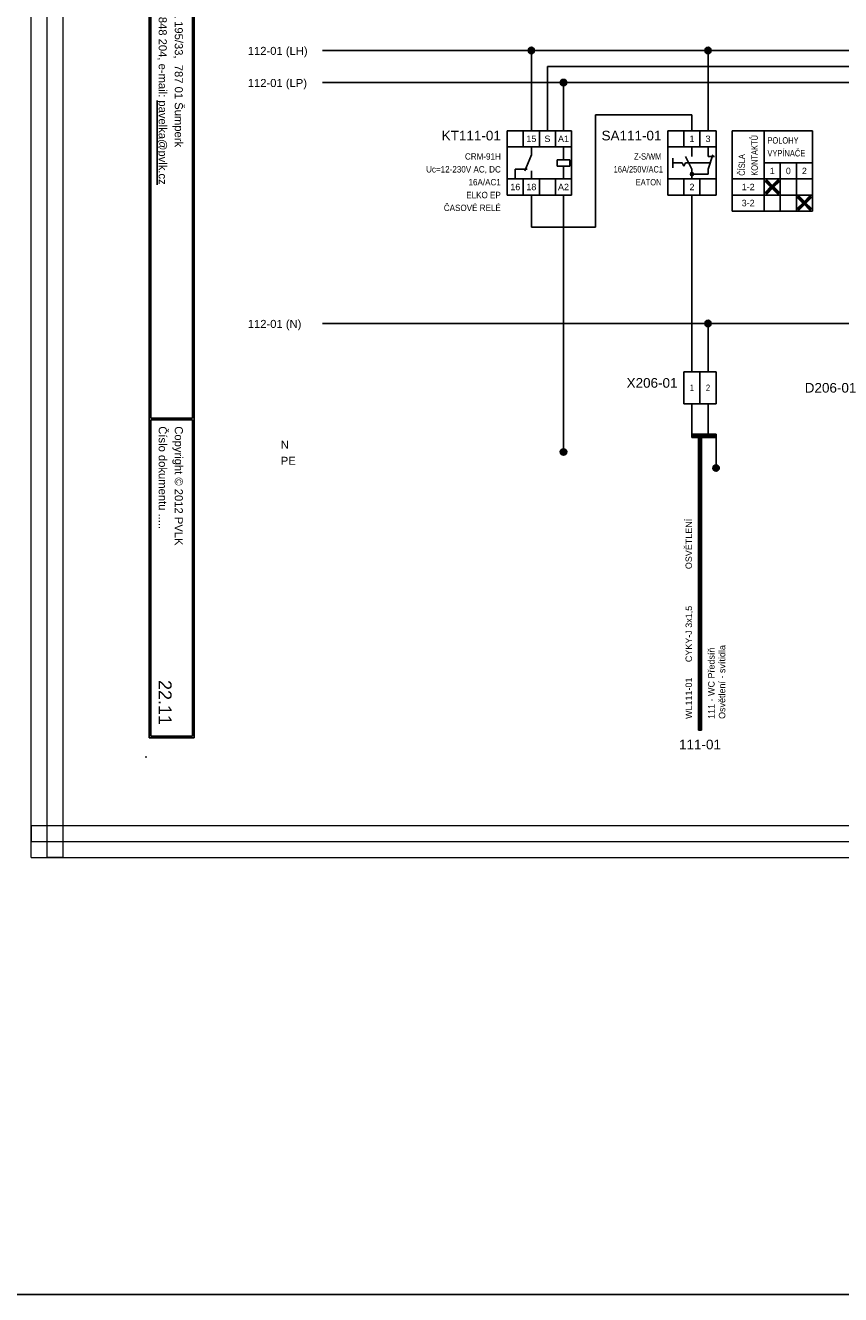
# Model space of a CAD drawing. Extents: x -9683 to -1855, y 4058 to 4698.
# Tile 35 of 50: x -4538 to -4284, y 4058 to 4453. Entities that reach past the tile are written whole.
import ezdxf
from ezdxf.enums import TextEntityAlignment as Align

# ---------------------------------------------------------------- set-up
doc = ezdxf.new("R2010")
doc.units = 0
doc.header["$MEASUREMENT"] = 0
for name, color, linetype in [('1-KRESBA', 7, 'Continuous'), ('__Bílá', 7, 'Continuous'), ('__Rudá 010', 10, 'Continuous'), ('__Svmodrá', 4, 'Continuous'), ('__Vínová 220', 220, 'Continuous'), ('__Zelená', 3, 'Continuous'), ('__Černá 250', 7, 'Continuous')]:
    doc.layers.add(name, color=color, linetype=linetype)
doc.styles.add('Arial', font='arial.ttf')
doc.styles.add('GENERATED_STYLE_1', font='arial.ttf')

# ---------------------------------------------------------------- blocks, each defined once
blk = doc.blocks.new('BLK_Razítko_malé_pro_rozváděče')
at = {"layer": '__Bílá'}
for p, q in [((15, -1), (15, -20)), ((15, -1), (294, -1)), ((15.5, -1.5), (15.5, -19.5)), ((15.5, -1.5), (184.5, -1.5)), ((184.5, -1.5), (184.5, -19.5)), ((185, -1.5), (185, -19.5)), ((185, -1.5), (293.5, -1.5)), ((293.5, -19.5), (293.5, -1.5)), ((294, -20), (294, -1)), ((15.5, -19.5), (184.5, -19.5)), ((185, -19.5), (293.5, -19.5)), ((15, -20), (294, -20)), ((15, -405), (15, -419)), ((15, -405), (294, -405)), ((15.5, -405.5), (15.5, -418.5)), ((15.5, -405.5), (194.5, -405.5)), ((194.5, -405.5), (194.5, -418.5)), ((195, -405.5), (195, -418.5)), ((195, -405.5), (293.5, -405.5)), ((293.5, -405.5), (293.5, -418.5)), ((294, -405), (294, -419)), ((15.5, -418.5), (194.5, -418.5)), ((195, -418.5), (293.5, -418.5)), ((15, -419), (294, -419))]:
    blk.add_line(p, q, dxfattribs=at)
for p in [(0, 0), (300, 0), (0, -420), (300, -420)]:
    blk.add_point(p, dxfattribs=at)
at = {"layer": '__Bílá', "style": 'Arial'}
for s, height, p in [('-', 3, (38, -7)), ('Dokument', 2.5, (187, -7)), ('-', 3, (210.5, -7)), ('SO/PS', 2.5, (17.5, -12)), ('-', 3, (38, -12)), ('Vypracoval', 2.5, (187, -12)), ('-', 3, (210.5, -12)), ('Investor', 2.5, (17.5, -17)), ('-', 3, (38, -17)), ('Datum', 2.5, (187, -17)), ('-', 3, (210.5, -17)), ('PVLK PROJECT s.r.o. , Langrova 195/33,  787 01 Šumperk', 2.5, (17.5, -411)), ('Copyright © 2012 PVLK', 2.5, (197, -411)), ('Telefon: 773 836 685, mobil: 777 848 204, e-mail: %%Upavelka@pvlk.cz', 2.5, (17.5, -416)), ('Číslo dokumentu .....', 2.5, (197, -416))]:
    blk.add_text(s, height=height, dxfattribs=at).set_placement(p)
at = {"layer": '__Vínová 220', "char_height": 2.5, "attachment_point": 7, "style": 'Arial'}
for s, insert in [('715 0908', (17.5, -7)), ('Rozšíření výrobního areálu firmy PLASTKON PRODUCT, S.R.O.', (42.5, -7.75)), ('R1 – Rozváděč administrativní části 1NP', (215, -7.75)), ('SO 02 - Novostavba skladovací haly s administrativní budovou', (42.5, -12.75)), ('Miroslav Pavelka', (215, -12.75)), ('Plastkon product, s.r.o., Hlavní 147, Mikulovice 790 84', (42.5, -17.75)), ('06/2016', (215, -17.75))]:
    blk.add_mtext(s, dxfattribs=dict(at, insert=insert))
at = {"layer": '__Vínová 220', "style": 'Arial'}
blk.add_attdef('ČÍSLO', text='', height=4, dxfattribs=at).set_placement((290, -416), align=Align.RIGHT)
blk = doc.blocks.new('CRM-91H')
for p, q in [((-4.26, 10.79), (-4.26, -9.21)), ((-4.26, 10.79), (15.74, 10.79)), ((0.74, 5.79), (0.74, 10.79)), ((5.74, 10.79), (5.74, 5.79)), ((10.74, 5.79), (10.74, 10.79)), ((15.74, 10.79), (15.74, -9.21)), ((15.74, 5.79), (-4.26, 5.79)), ((3.24, 3.29), (3.24, 5.79)), ((13.24, 1.79), (13.24, 5.79)), ((1.24, -1.71), (3.24, 3.29)), ((11.24, -0.21), (11.24, 1.79)), ((11.24, 1.79), (15.24, 1.79)), ((15.24, 1.79), (15.24, -0.21)), ((-1.76, -1.21), (-1.76, -4.21)), ((-1.76, -1.21), (1.92, -1.21)), ((3.24, -1.71), (3.24, -4.21)), ((15.24, -0.21), (11.24, -0.21)), ((13.24, -4.21), (13.24, -0.21)), ((15.74, -4.21), (-4.26, -4.21)), ((0.74, -4.21), (0.74, -9.21)), ((5.74, -4.21), (5.74, -9.21)), ((10.74, -4.21), (10.74, -9.21)), ((15.74, -9.21), (-4.26, -9.21))]:
    blk.add_line(p, q)
at = {"style": 'Arial'}
for s, p in [('15', (3.24, 7.29)), ('S', (8.24, 7.29)), ('A1', (13.24, 7.29)), ('16', (-1.76, -7.71)), ('18', (3.24, -7.71)), ('A2', (13.24, -7.71))]:
    blk.add_text(s, height=2, dxfattribs=at).set_placement(p, align=Align.CENTER)
blk.add_attdef('POPIS', text='', height=3, dxfattribs=at).set_placement((-6.26, 7.79), align=Align.RIGHT)
at = {"style": 'Arial', "width": 0.9}
for tag, p in [('CÍVKA', (-6.26, -2.21)), ('TYP', (-6.26, 1.79)), ('DOPLŇ1', (-6.26, -10.21)), ('PROUD', (-6.26, -6.21)), ('DOPLŇ2', (-6.26, -14.21))]:
    blk.add_attdef(tag, text='', height=2, dxfattribs=at).set_placement(p, align=Align.RIGHT)
blk = doc.blocks.new('V0085A01')
h = blk.add_hatch(color=256)
edge = h.paths.add_edge_path()
edge.add_arc((0, 0), 1, 0, 360)
blk.add_circle((0, 0), 1)
blk = doc.blocks.new('V0109A02')
for p, q in [((0, 0), (0, 10)), ((5, 10), (0, 10)), ((5, 0), (5, 10)), ((10, 10), (5, 10)), ((10, 0), (10, 10)), ((5, 0), (0, 0)), ((10, 0), (5, 0))]:
    blk.add_line(p, q)
at = {"style": 'Arial'}
blk.add_attdef('POPIS', text='', height=3, dxfattribs=at).set_placement((-2, 5), align=Align.RIGHT)
at = {"style": 'Arial', "width": 0.8}
for tag, p in [('S1', (2.5, 5)), ('S2', (7.5, 5))]:
    blk.add_attdef(tag, text='', height=2, dxfattribs=at).set_placement(p, align=Align.MIDDLE)
blk = doc.blocks.new('L0001A01')
h = blk.add_hatch(color=256)
edge = h.paths.add_edge_path()
edge.add_arc((0, 0), 1, 0, 360)
blk.add_circle((0, 0), 1)
blk = doc.blocks.new('V0109A03')
for p, q in [((5, 10), (0, 10)), ((0, 0), (0, 10)), ((10, 10), (5, 10)), ((5, 0), (5, 10)), ((15, 10), (10, 10)), ((10, 0), (10, 10)), ((15, 0), (15, 10)), ((5, 0), (0, 0)), ((10, 0), (5, 0)), ((15, 0), (10, 0))]:
    blk.add_line(p, q)
at = {"style": 'Arial'}
blk.add_attdef('POPIS', text='', height=3, dxfattribs=at).set_placement((-2, 5), align=Align.RIGHT)
at = {"style": 'Arial', "width": 0.8}
for tag, p in [('S1', (2.5, 5)), ('S2', (7.5, 5)), ('S3', (12.5, 5))]:
    blk.add_attdef(tag, text='', height=2, dxfattribs=at).set_placement(p, align=Align.MIDDLE)
blk = doc.blocks.new('feva2774')
h = blk.add_hatch(color=256)
h.paths.add_polyline_path([(5, -3), (5, -3.5), (5.5, -3.5, 0.414214)])
h.paths.add_polyline_path([(5, -3.5), (5, -4, 0.414214), (5.5, -3.5)])
h.paths.add_polyline_path([(5, -4), (5, -3, 0.414214), (4.5, -3.5, 0.414214)])
for points in [[(30, -7), (28.5, -5.5), (28, -5.5), (28, -6), (29.5, -7.5), (28, -9), (28, -9.5), (28.5, -9.5), (30, -8), (31.5, -9.5), (32, -9.5), (32, -9), (30.5, -7.5), (32, -6), (32, -5.5), (31.5, -5.5)], [(40, -12), (38.5, -10.5), (38, -10.5), (38, -11), (39.5, -12.5), (38, -14), (38, -14.5), (38.5, -14.5), (40, -13), (41.5, -14.5), (42, -14.5), (42, -14), (40.5, -12.5), (42, -11), (42, -10.5), (41.5, -10.5)]]:
    blk.add_hatch(color=256).paths.add_polyline_path(points)
for p, q in [((-2.5, 10), (-2.5, -10)), ((-2.5, 10), (12.5, 10)), ((2.5, 10), (2.5, 5)), ((7.5, 10), (7.5, 5)), ((12.5, 10), (12.5, -10)), ((17.5, 10), (17.5, -15)), ((17.5, 10), (42.5, 10)), ((27.5, 10), (27.5, -15)), ((42.5, 10), (42.5, -15)), ((12.5, 5), (-2.5, 5)), ((5, 2), (5, 5)), ((10, 2), (10, 5)), ((-1, 1.5), (-1, -1.5)), ((2, 0), (-1, 0)), ((2, 0), (2.5, -1)), ((2.5, -1), (3, 0)), ((5, -2), (3, 2)), ((10.67, 0), (3, 0)), ((10, -2), (11.5, 2.5)), ((12, 2), (10, 2)), ((42.5, 0), (27.5, 0)), ((32.5, 0), (32.5, -15)), ((37.5, 0), (37.5, -15)), ((5, -2), (5, -5)), ((5, -3.5), (10, -3.5)), ((10, -2), (10, -3.5)), ((12.5, -5), (-2.5, -5)), ((2.5, -5), (2.5, -10)), ((7.5, -5), (7.5, -10)), ((42.5, -5), (17.5, -5)), ((28, -6), (28, -5.5)), ((28, -5.5), (28.5, -5.5)), ((29.5, -7.5), (28, -6)), ((29.5, -7.5), (28, -9)), ((28.5, -5.5), (30, -7)), ((31.5, -5.5), (30, -7)), ((30.5, -7.5), (32, -6)), ((30.5, -7.5), (32, -9)), ((32, -5.5), (31.5, -5.5)), ((32, -6), (32, -5.5)), ((12.5, -10), (-2.5, -10)), ((42.5, -10), (17.5, -10)), ((28, -9), (28, -9.5)), ((28, -9.5), (28.5, -9.5)), ((28.5, -9.5), (30, -8)), ((31.5, -9.5), (30, -8)), ((32, -9.5), (31.5, -9.5)), ((32, -9), (32, -9.5)), ((38, -11), (38, -10.5)), ((38, -10.5), (38.5, -10.5)), ((39.5, -12.5), (38, -11)), ((38.5, -10.5), (40, -12)), ((41.5, -10.5), (40, -12)), ((40.5, -12.5), (42, -11)), ((42, -10.5), (41.5, -10.5)), ((42, -11), (42, -10.5)), ((42.5, -15), (17.5, -15)), ((39.5, -12.5), (38, -14)), ((38, -14), (38, -14.5)), ((38, -14.5), (38.5, -14.5)), ((38.5, -14.5), (40, -13)), ((41.5, -14.5), (40, -13)), ((40.5, -12.5), (42, -14)), ((42, -14.5), (41.5, -14.5)), ((42, -14), (42, -14.5))]:
    blk.add_line(p, q)
blk.add_circle((5, -3.5), 0.5)
at = {"style": 'Arial'}
for s, p in [('1', (5, 6.5)), ('3', (10, 6.5)), ('1', (30, -3.5)), ('0', (35, -3.5)), ('2', (40, -3.5)), ('2', (5, -8.5)), ('1-2', (22.5, -8.5)), ('3-2', (22.5, -13.5))]:
    blk.add_text(s, height=2, dxfattribs=at).set_placement(p, align=Align.CENTER)
at = {"style": 'Arial', "width": 0.8}
for s, p in [('KONTAKTŮ', (25.5, -4)), ('ČÍSLA', (21.5, -4))]:
    blk.add_text(s, height=2, rotation=90, dxfattribs=at).set_placement(p)
for s, p in [('POLOHY', (28.5, 6)), ('VYPÍNAČE', (28.5, 2))]:
    blk.add_text(s, height=2, dxfattribs=at).set_placement(p)
at = {"style": 'Arial'}
blk.add_attdef('POPIS', text='', height=3, dxfattribs=at).set_placement((-4.5, 7), align=Align.RIGHT)
at = {"style": 'Arial', "width": 0.8}
for tag, p in [('TYP', (-4.5, 1)), ('AC1(PROUD)', (-4, -3)), ('DOPLŇ1', (-4.5, -7))]:
    blk.add_attdef(tag, text='', height=2, dxfattribs=at).set_placement(p, align=Align.RIGHT)

msp = doc.modelspace()

# ---------------------------------------------------------------- linework, layer by layer
at = {"layer": '1-KRESBA'}
for p, q in [((-4170, 4445), (-4445, 4445)), ((-4380, 4420), (-4380, 4445)), ((-4325, 4420), (-4325, 4445)), ((-4265, 4440), (-4375, 4440)), ((-4375, 4440), (-4375, 4420)), ((-4445, 4435), (-4170, 4435)), ((-4370, 4420), (-4370, 4435)), ((-4330, 4425), (-4360, 4425)), ((-4360, 4425), (-4360, 4390)), ((-4330, 4420), (-4330, 4425)), ((-4380, 4400), (-4380, 4390)), ((-4370, 4400), (-4370, 4320)), ((-4330, 4400), (-4330, 4345)), ((-4360, 4390), (-4380, 4390)), ((-4170, 4360), (-4445, 4360)), ((-4325, 4345), (-4325, 4360)), ((-4330, 4335), (-4330, 4325)), ((-4325, 4335), (-4325, 4325)), ((-4330, 4325.5), (-4330, 4325)), ((-4330, 4325.5), (-4322.5, 4325.5)), ((-4330, 4324.5), (-4330, 4325)), ((-4330, 4325), (-4322.5, 4325)), ((-4330, 4324.5), (-4322.5, 4324.5)), ((-4328, 4233.43), (-4328, 4325.39)), ((-4328, 4325.39), (-4327.5, 4325.39)), ((-4327.5, 4233.43), (-4327.5, 4325.39)), ((-4327, 4325.39), (-4327.5, 4325.39)), ((-4327, 4233.43), (-4327, 4325.39)), ((-4322.5, 4325.5), (-4322.5, 4325)), ((-4322.5, 4324.5), (-4322.5, 4325)), ((-4322.5, 4325), (-4322.5, 4315)), ((-4328, 4233.43), (-4327.5, 4233.43)), ((-4327, 4233.43), (-4327.5, 4233.43))]:
    msp.add_line(p, q, dxfattribs=at)
at = {"layer": '1-KRESBA', "color": 3}
msp.add_lwpolyline([(-9683.45, 4697.61), (-1855.12, 4697.61), (-1855.12, 4057.66), (-9683.45, 4057.66)], close=True, dxfattribs=at)
at = {"layer": '__Vínová 220', "lineweight": 0}
for p, q in [((-4535.71, 4193.74), (-4535.71, 4559.82)), ((-4530.71, 4193.74), (-4530.71, 4559.82)), ((-4525.71, 4193.74), (-4525.71, 4559.82)), ((-4535.71, 4203.74), (-4535.71, 4198.74)), ((-4535.71, 4203.74), (-4039.31, 4203.74)), ((-4535.71, 4193.74), (-4535.71, 4198.74)), ((-4535.71, 4198.74), (-4039.31, 4198.74)), ((-4535.71, 4193.74), (-4039.31, 4193.74)), ((-4535.71, 4193.74), (-4530.71, 4193.74)), ((-4525.71, 4193.74), (-4530.71, 4193.74))]:
    msp.add_line(p, q, dxfattribs=at)

# ---------------------------------------------------------------- block references
at = {"color": 250, "linetype": 'Continuous'}
for p in [(-4370, 4320), (-4322.5, 4315)]:
    msp.add_blockref('V0085A01', p, dxfattribs=at)
at = {"layer": '1-KRESBA', "rotation": 270}
msp.add_blockref('BLK_Razítko_malé_pro_rozváděče', (-4080, 4525), dxfattribs=at).add_auto_attribs({'ČÍSLO': '22.11'})
at = {"layer": '1-KRESBA', "color": 250, "linetype": 'Continuous'}
for p in [(-4380, 4445), (-4325, 4445), (-4370, 4435), (-4325, 4360)]:
    msp.add_blockref('L0001A01', p, dxfattribs=at)
at = {"layer": '1-KRESBA'}
msp.add_blockref('CRM-91H', (-4383.24, 4409.21), dxfattribs=at).add_auto_attribs({'POPIS': 'KT111-01', 'TYP': 'CRM-91H', 'CÍVKA': 'Uc=12-230V AC, DC', 'PROUD': '16A/AC1', 'DOPLŇ1': 'ELKO EP', 'DOPLŇ2': 'ČASOVÉ RELÉ'})
at = {"layer": '__Černá 250'}
for name, p, values in [('feva2774', (-4335, 4410), {'POPIS': 'SA111-01', 'TYP': 'Z-S/WM', 'AC1(PROUD)': '16A/250V/AC1', 'DOPLŇ1': 'EATON'}), ('V0109A02', (-4332.5, 4335), {'POPIS': 'X206-01', 'S1': '1', 'S2': '2'})]:
    msp.add_blockref(name, p, dxfattribs=at).add_auto_attribs(values)
ref = msp.add_blockref('V0109A03', (-4277.5, 4335), dxfattribs=at)
ref.add_attrib('POPIS', 'D206-01', dxfattribs={"layer": '0', "height": 3, "style": 'Arial'}).set_placement((-4278.81, 4338.48), align=Align.RIGHT)
ref.add_attrib('S1', '1', dxfattribs={"layer": '0', "height": 2, "style": 'Arial', "width": 0.8}).set_placement((-4275, 4340), align=Align.MIDDLE)
ref.add_attrib('S2', '2', dxfattribs={"layer": '0', "height": 2, "style": 'Arial', "width": 0.8}).set_placement((-4270, 4340), align=Align.MIDDLE)
ref.add_attrib('S3', '3', dxfattribs={"layer": '0', "height": 2, "style": 'Arial', "width": 0.8}).set_placement((-4265, 4340), align=Align.MIDDLE)

# ---------------------------------------------------------------- texts
at = {"layer": '1-KRESBA', "style": 'Arial'}
for s, p in [('112-01 (LH)', (-4468.28, 4443.62)), ('112-01 (LP)', (-4468.28, 4433.62)), ('112-01 (N)', (-4468.28, 4358.62))]:
    msp.add_text(s, height=2.5, dxfattribs=at).set_placement(p)
at = {"layer": '__Rudá 010', "style": 'Arial'}
for s, p in [('OSVĚTLENÍ', (-4330, 4283.52)), ('CYKY-J 3x1,5', (-4330, 4254.56)), ('WL111-01', (-4330, 4236.89))]:
    msp.add_text(s, height=2, rotation=90, dxfattribs=at).set_placement(p)
at = {"layer": '__Rudá 010', "style": 'GENERATED_STYLE_1'}
msp.add_text('111-01', height=3, dxfattribs=at).set_placement((-4327.5, 4227.43), align=Align.CENTER)
at = {"layer": '__Rudá 010', "insert": (-4324.97, 4236.89), "char_height": 2, "width": 62.8406, "attachment_point": 1, "rotation": 90, "style": 'Arial'}
msp.add_mtext('111 - WC Předsíň\\POsvětlení - svítidla', dxfattribs=at)
at = {"layer": '__Svmodrá', "linetype": 'Continuous', "style": 'Arial'}
msp.add_text('N', height=2.5, dxfattribs=at).set_placement((-4458, 4321))
msp.add_text('N', height=2.5, dxfattribs=at).set_placement((-4458, 4321))
at = {"layer": '__Zelená', "linetype": 'Continuous', "style": 'Arial'}
msp.add_text('PE', height=2.5, dxfattribs=at).set_placement((-4458, 4316))
msp.add_text('PE', height=2.5, dxfattribs=at).set_placement((-4458, 4316))

doc.saveas('drawing.dxf')
